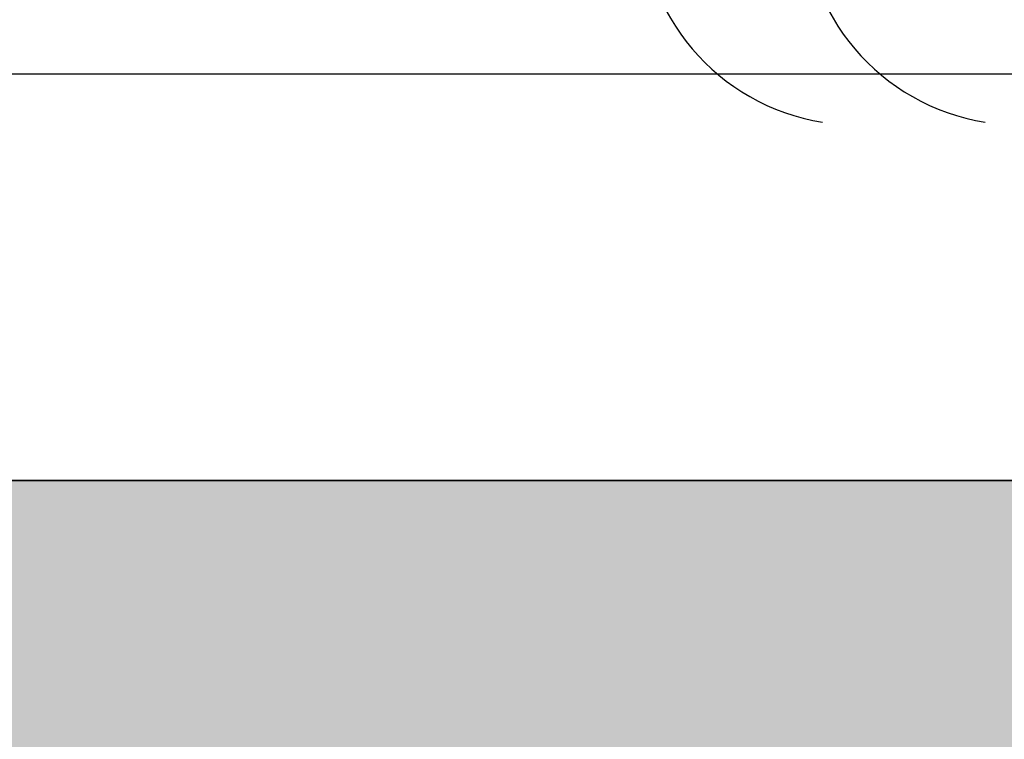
# Model space of a CAD drawing. Extents: x 2 to 87, y -108 to 11.
# Tile 152 of 210: x 15.136 to 15.5, y -20.193 to -19.928. Entities that reach past the tile are written whole.
import ezdxf

# ---------------------------------------------------------------- set-up
doc = ezdxf.new("R2010")
doc.units = 0
doc.header["$MEASUREMENT"] = 0
for name, color, linetype in [('10', 7, 'CONTINUOUS'), ('13', 7, 'CONTINUOUS'), ('18', 7, 'CONTINUOUS'), ('31', 7, 'CONTINUOUS')]:
    doc.layers.add(name, color=color, linetype=linetype)

msp = doc.modelspace()

# ---------------------------------------------------------------- linework, layer by layer
at = {"layer": '10', "color": 62, "linetype": 'Continuous'}
msp.add_line((23.0989, -19.9476), (14.5789, -19.9476), dxfattribs=at)
at = {"layer": '13', "color": 62, "linetype": 'Continuous'}
msp.add_line((22.9489, -20.0976), (14.7289, -20.0976), dxfattribs=at)
at = {"layer": '18', "color": 62, "linetype": 'Continuous'}
msp.add_line((14.7289, -20.0976), (22.9489, -20.0976), dxfattribs=at)
for points in [[(14.7289, -20.0976), (14.7289, -20.0976), (22.9489, -20.0976)], [(14.7289, -20.0976), (14.7289, -20.2176), (22.9489, -20.2176)], [(14.7289, -20.0976), (22.9489, -20.0976), (22.9489, -20.2176)]]:
    msp.add_solid(points, dxfattribs=at)
at = {"layer": '31', "color": 62, "linetype": 'Continuous'}
for centre in [(15.4454, -19.88641), (15.5054, -19.88641)]:
    msp.add_arc(centre, 0.08, 99.2069, 260.7931, dxfattribs=at)

doc.saveas('drawing.dxf')
